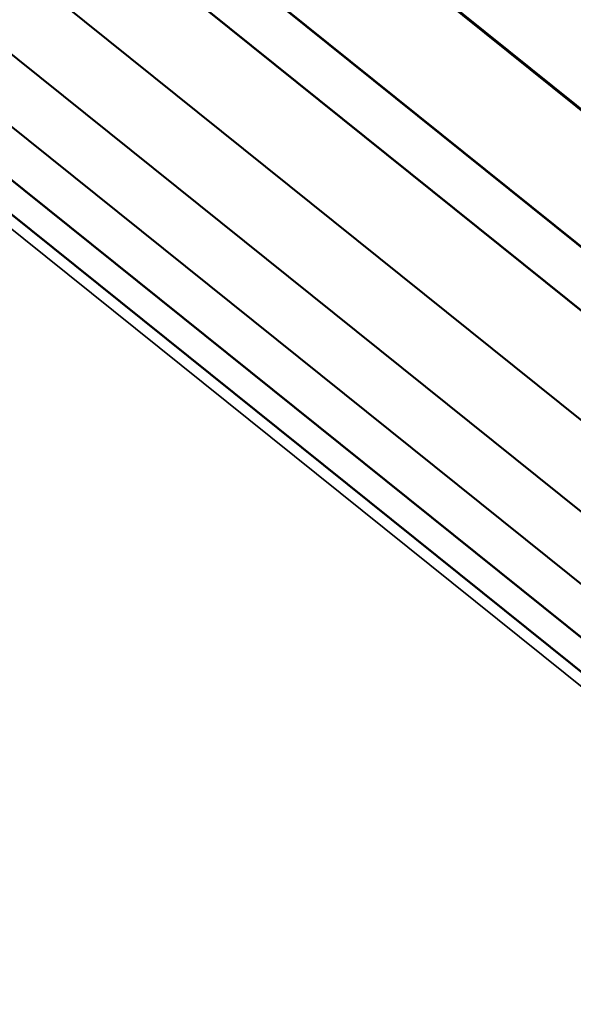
# Model space of a CAD drawing. Header units: millimetres. Extents: x 0 to 84100, y 0 to 59400.
# Tile 22 of 113: x 14091 to 14165, y 54209 to 54342. Entities that reach past the tile are written whole.
import ezdxf

# ---------------------------------------------------------------- set-up
doc = ezdxf.new("R2010")
doc.units = ezdxf.units.MM
doc.layers.add('GRILLE', color=7, linetype='Continuous')

msp = doc.modelspace()

# ---------------------------------------------------------------- meshes
at = {"layer": 'GRILLE', "color": 8}
mesh = msp.add_polymesh((2, 7), dxfattribs=at)
for k, corner in enumerate([(14357.575, 54301.398, 392.263), (14343.273, 54283.589, 367.139), (14329.942, 54266.989, 340.689), (14317.629, 54251.657, 313.008), (14306.38, 54237.649, 284.197), (14296.233, 54225.015, 254.358), (14287.227, 54213.801, 223.601), (14056.614, 54543.096, 392.263), (14042.312, 54525.288, 367.139), (14028.981, 54508.688, 340.689), (14016.668, 54493.356, 313.008), (14005.418, 54479.348, 284.197), (13995.272, 54466.714, 254.358), (13986.266, 54455.5, 223.601)]):
    mesh.set_mesh_vertex(divmod(k, 7), corner)
mesh = msp.add_polymesh((2, 7), dxfattribs=at)
for k, corner in enumerate([(14287.306, 54213.899, -223.788), (14296.312, 54225.113, -254.546), (14306.458, 54237.747, -284.384), (14317.708, 54251.755, -313.196), (14330.02, 54267.087, -340.877), (14343.352, 54283.687, -367.327), (14357.653, 54301.495, -392.451), (13986.344, 54455.597, -223.788), (13995.35, 54466.811, -254.546), (14005.496, 54479.445, -284.384), (14016.746, 54493.453, -313.196), (14029.059, 54508.785, -340.877), (14042.39, 54525.385, -367.327), (14056.692, 54543.194, -392.451)]):
    mesh.set_mesh_vertex(divmod(k, 7), corner)
mesh = msp.add_polymesh((2, 7), dxfattribs=at)
for k, corner in enumerate([(14283.071, 54208.625, 207.416), (14275.859, 54199.645, 175.475), (14269.861, 54192.176, 142.9), (14265.098, 54186.246, 109.808), (14261.589, 54181.876, 76.32), (14259.345, 54179.082, 42.555), (14258.374, 54177.873, 8.636), (13982.109, 54450.324, 207.416), (13974.897, 54441.344, 175.475), (13968.899, 54433.875, 142.9), (13964.137, 54427.945, 109.808), (13960.627, 54423.575, 76.32), (13958.383, 54420.78, 42.555), (13957.413, 54419.572, 8.636)]):
    mesh.set_mesh_vertex(divmod(k, 7), corner)
mesh = msp.add_polymesh((2, 7), dxfattribs=at)
for k, corner in enumerate([(14258.402, 54177.908, -8.857), (14259.372, 54179.116, -42.776), (14261.616, 54181.91, -76.541), (14265.126, 54186.281, -110.029), (14269.888, 54192.211, -143.121), (14275.886, 54199.679, -175.696), (14283.098, 54208.66, -207.637), (13957.44, 54419.606, -8.857), (13958.411, 54420.815, -42.776), (13960.655, 54423.609, -76.541), (13964.164, 54427.979, -110.029), (13968.927, 54433.909, -143.121), (13974.925, 54441.378, -175.696), (13982.137, 54450.358, -207.637)]):
    mesh.set_mesh_vertex(divmod(k, 7), corner)

doc.saveas('drawing.dxf')
